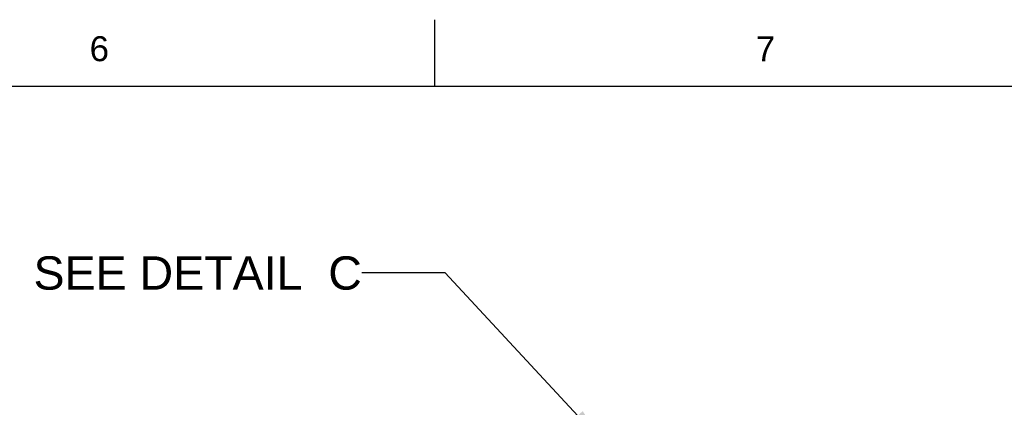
# Model space of a CAD drawing. Header units: inches. Extents: x 5 to 265, y 5 to 171.
# Tile 212 of 212: x 180 to 227, y 153 to 171. Entities that reach past the tile are written whole.
import ezdxf
from ezdxf.enums import TextEntityAlignment as Align

# ---------------------------------------------------------------- set-up
doc = ezdxf.new("R2010")
doc.units = ezdxf.units.IN
doc.header["$LTSCALE"] = 14.96
doc.header["$MEASUREMENT"] = 0
doc.layers.get('0').update_dxf_attribs({"linetype": 'CONTINUOUS'})
doc.layers.add('09_ALL_DETAIL_ITEMS', color=7, linetype='CONTINUOUS')
doc.styles.get("Standard").update_dxf_attribs({"font": 'arial.ttf'})
doc.styles.add('TEXTSTYLE_2', font='arial.ttf')
doc.dimstyles.get("Standard").update_dxf_attribs({"dimtxt": 1.6, "dimasz": 1.6, "dimexe": 0.06, "dimexo": 0.0625, "dimgap": 0.09, "dimtad": 0, "dimtih": 1, "dimtoh": 1, "dimdec": 3, "dimzin": 4, "dimdsep": 46, "dimtxsty": 'Standard', "dimblk": '_FILLED', "dimblk1": '_FILLED', "dimblk2": '_FILLED', "dimcen": 0.09, "dimadec": 0, "dimazin": 0, "dimtp": 0.01, "dimtm": 0.01, "dimtfac": 1, "dimtdec": 3, "dimtofl": 0, "dimtmove": 0, "dimatfit": 3, "dimldrblk": '_FILLED', "dimfxl": 0, "dimtolj": 1, "dimtzin": 4, "dimarcsym": 0})

# ---------------------------------------------------------------- blocks, each defined once
blk = doc.blocks.new('_FILLED')
at = {"color": 0, "linetype": 'ByBlock'}
blk.add_solid([(0, 0), (-1, 0.2), (-1, -0.2)], dxfattribs=at)

msp = doc.modelspace()

# ---------------------------------------------------------------- linework, layer by layer
at = {"color": 7, "linetype": 'Continuous'}
for p, q in [((200, 168), (200, 171.2)), ((4.8, 168), (264, 168))]:
    msp.add_line(p, q, dxfattribs=at)

# ---------------------------------------------------------------- texts
at = {"color": 7, "linetype": 'Continuous', "style": 'TEXTSTYLE_2'}
for s, p in [('6', (183.8922, 169.2067)), ('7', (215.8922, 169.2067))]:
    msp.add_text(s, height=1.2, dxfattribs=at).set_placement(p, align=Align.CENTER)
at = {"layer": '09_ALL_DETAIL_ITEMS', "color": 7, "linetype": 'Continuous'}
for s, p in [('SEE DETAIL  ', (194.8913, 158.2332)), ('C', (196.5032, 158.2332))]:
    msp.add_text(s, height=1.6, dxfattribs=at).set_placement(p, align=Align.RIGHT)

# ---------------------------------------------------------------- leaders
msp.add_leader([(207.9675, 151.0117), (200.5032, 159.0332), (196.5032, 159.0332)], dimstyle='Standard', override={"dimtad": 0}, dxfattribs=at)

doc.saveas('drawing.dxf')
